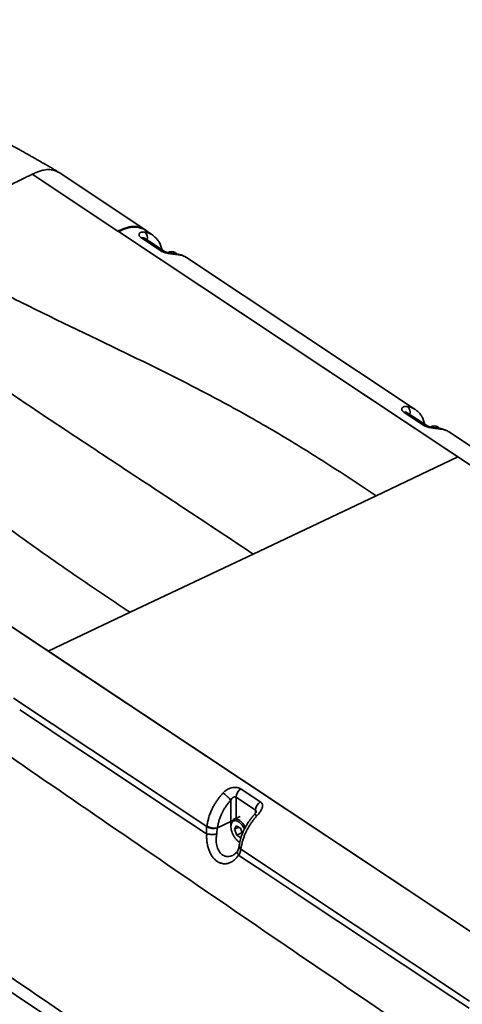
# Model space of a CAD drawing. Header units: millimetres. Extents: x 6316 to 18291, y -19059 to -9021.
# Tile 123 of 146: x 18119 to 18136, y -18615 to -18578. Entities that reach past the tile are written whole.
import ezdxf

# ---------------------------------------------------------------- set-up
doc = ezdxf.new("R2010")
doc.units = ezdxf.units.MM
doc.header["$LTSCALE"] = 10
doc.layers.add('1轮廓实线层', color=7, linetype='Continuous', lineweight=18)

msp = doc.modelspace()

# ---------------------------------------------------------------- linework, layer by layer
at = {"layer": '1轮廓实线层', "color": 7, "linetype": 'Continuous', "lineweight": 35}
for p, q in [((18123.738, -18585.662), (18120.468, -18583.492)), ((18122.716, -18585.721), (18119.446, -18583.552)), ((18122.741, -18585.738), (18122.716, -18585.721)), ((18122.741, -18585.738), (18122.741, -18585.738)), ((18122.741, -18585.738), (18167.995, -18615.769)), ((18135.691, -18594.332), (18122.741, -18585.738)), ((18123.763, -18585.678), (18123.738, -18585.662)), ((18124.03, -18585.868), (18123.752, -18585.683)), ((18124.352, -18586.474), (18123.609, -18585.981)), ((18124.476, -18586.486), (18123.733, -18585.994)), ((18124.684, -18586.509), (18124.618, -18586.54)), ((18124.925, -18586.563), (18124.885, -18586.538)), ((18134.055, -18592.521), (18125.33, -18586.731)), ((18134.377, -18593.127), (18133.634, -18592.634)), ((18134.501, -18593.139), (18133.759, -18592.647)), ((18152.363, -18623.182), (18107.109, -18593.151)), ((18107.109, -18593.151), (18120.059, -18601.745)), ((18134.709, -18593.162), (18134.643, -18593.193)), ((18134.95, -18593.215), (18134.91, -18593.191)), ((18144.081, -18599.174), (18135.355, -18593.383)), ((18132.565, -18595.814), (18135.691, -18594.332)), ((18135.691, -18594.332), (18167.995, -18615.769)), ((18132.565, -18595.814), (18127.875, -18598.038)), ((18127.875, -18598.038), (18123.185, -18600.262)), ((18120.059, -18601.745), (18123.185, -18600.262)), ((18152.363, -18623.182), (18120.059, -18601.745)), ((18126.106, -18608.437), (18118.727, -18603.54)), ((18118.966, -18603.983), (18119.526, -18604.354)), ((18127.406, -18606.995), (18128.149, -18607.488)), ((18127.021, -18608.245), (18127.019, -18607.435)), ((18127.965, -18607.811), (18127.222, -18607.318)), ((18127.222, -18607.318), (18127.224, -18608.119)), ((18127.965, -18607.926), (18127.965, -18607.811)), ((18127.021, -18608.245), (18126.511, -18608.486)), ((18127.038, -18608.331), (18127.031, -18608.378)), ((18127.379, -18608.045), (18127.143, -18608.157)), ((18126.511, -18608.486), (18126.507, -18608.502)), ((18127.159, -18608.535), (18127.232, -18608.4)), ((18127.326, -18608.456), (18127.159, -18608.535)), ((18127.247, -18608.766), (18127.159, -18608.535)), ((18127.232, -18608.4), (18127.393, -18608.496)), ((18127.457, -18608.666), (18127.247, -18608.766)), ((18127.393, -18608.496), (18127.468, -18608.695)), ((18126.105, -18608.717), (18126.093, -18608.712)), ((18127.408, -18608.862), (18127.247, -18608.766)), ((18127.333, -18609.014), (18127.373, -18609.039)), ((18127.415, -18608.848), (18127.408, -18608.862)), ((18127.341, -18609.176), (18127.338, -18609.191)), ((18136.132, -18615.09), (18127.405, -18609.3)), ((18127.332, -18609.534), (18127.321, -18609.523)), ((18130.547, -18611.668), (18131.107, -18612.039))]:
    msp.add_line(p, q, dxfattribs=at)
at = {"layer": '1轮廓实线层', "color": 7, "linetype": 'Continuous', "lineweight": 35, "flags": 128}
for points in [[(18124.925, -18586.563), (18124.952, -18586.581), (18124.969, -18586.594)], [(18124.964, -18586.595), (18124.999, -18586.604), (18125.033, -18586.622)], [(18134.95, -18593.215), (18134.977, -18593.234), (18134.994, -18593.246)], [(18134.989, -18593.248), (18135.025, -18593.257), (18135.059, -18593.274)], [(18126.093, -18608.712), (18124.751, -18607.821), (18123.424, -18606.941), (18122.113, -18606.071), (18120.814, -18605.209), (18119.526, -18604.354)], [(18106.291, -18606.555), (18107.984, -18607.679), (18109.671, -18608.798), (18111.355, -18609.916), (18113.042, -18611.035), (18114.736, -18612.159), (18116.439, -18613.29), (18118.158, -18614.43), (18119.494, -18615.317), (18120.843, -18616.212), (18122.207, -18617.117), (18123.588, -18618.034), (18124.686, -18618.762), (18125.797, -18619.499), (18126.921, -18620.245), (18128.059, -18621.001), (18129.036, -18621.649), (18130.023, -18622.304), (18131.023, -18622.968), (18132.035, -18623.639), (18133.061, -18624.32), (18134.1, -18625.01), (18135.154, -18625.709), (18136.133, -18626.359)], [(18127.07, -18608.229), (18127.044, -18608.236), (18127.021, -18608.245)], [(18127.541, -18608.533), (18127.516, -18608.483), (18127.486, -18608.432), (18127.453, -18608.385), (18127.418, -18608.342), (18127.381, -18608.305), (18127.343, -18608.272), (18127.305, -18608.246), (18127.267, -18608.227), (18127.23, -18608.214), (18127.194, -18608.208), (18127.161, -18608.21), (18127.13, -18608.219), (18127.103, -18608.235), (18127.079, -18608.258), (18127.059, -18608.287), (18127.044, -18608.322), (18127.034, -18608.362), (18127.028, -18608.407), (18127.028, -18608.456), (18127.032, -18608.508), (18127.042, -18608.561), (18127.056, -18608.616), (18127.075, -18608.672), (18127.098, -18608.726), (18127.124, -18608.779), (18127.154, -18608.83), (18127.187, -18608.877), (18127.222, -18608.919), (18127.259, -18608.957), (18127.297, -18608.99), (18127.335, -18609.016), (18127.369, -18609.033)], [(18127.038, -18608.331), (18127.044, -18608.298), (18127.057, -18608.257), (18127.074, -18608.222), (18127.095, -18608.193), (18127.12, -18608.17), (18127.149, -18608.154), (18127.182, -18608.145), (18127.216, -18608.143), (18127.253, -18608.148), (18127.292, -18608.16), (18127.331, -18608.179), (18127.371, -18608.205), (18127.411, -18608.237), (18127.45, -18608.274), (18127.488, -18608.317), (18127.523, -18608.364), (18127.557, -18608.414), (18127.58, -18608.456)], [(18128.025, -18608.017), (18127.994, -18607.998), (18127.968, -18607.985), (18127.946, -18607.977), (18127.931, -18607.975), (18127.921, -18607.979)], [(18127.365, -18609.048), (18127.343, -18609.024), (18127.334, -18609.015)], [(18130.547, -18611.668), (18129.463, -18610.949), (18128.392, -18610.238), (18127.332, -18609.534)], [(18136.118, -18615.365), (18135.092, -18614.684), (18134.078, -18614.011), (18133.076, -18613.346), (18132.086, -18612.689), (18131.107, -18612.039)]]:
    msp.add_lwpolyline(points, dxfattribs=at)
at = {"layer": '1轮廓实线层', "color": 7, "linetype": 'Continuous', "lineweight": 35}
for centre, radius, start, end in [((18123.539, -18585.992), 0.304, 346.9889, 50.1427), ((18123.658, -18586.118), 0.145, 58.8595, 109.8642), ((18124.401, -18586.61), 0.145, 58.8228, 109.8661), ((18124.756, -18586.759), 0.261, 39.9755, 106.2255), ((18133.564, -18592.645), 0.304, 346.9889, 50.1427), ((18133.684, -18592.771), 0.145, 58.8595, 109.8643), ((18134.426, -18593.263), 0.145, 58.8228, 109.8661), ((18134.782, -18593.412), 0.261, 39.9755, 106.2255), ((18126.022, -18608.189), 1.251, 37.1033, 55.7773), ((18127.635, -18607.339), 0.413, 123.5788, 177.0362), ((18128.377, -18607.832), 0.413, 123.5788, 177.0362), ((18127.933, -18608.238), 0.912, 180.4245, 188.7579), ((18126.392, -18607.935), 0.578, 240.345, 281.4887), ((18126.4, -18607.935), 0.562, 238.8777, 281.3689), ((18127.454, -18609.195), 0.116, 178.4244, 245.2735), ((18127.453, -18609.176), 0.111, 179.6917, 247.1029)]:
    msp.add_arc(centre, radius, start, end, dxfattribs=at)
for points, knots in [([(18120.466, -18583.491), (18120.422, -18583.461), (18120.325, -18583.397), (18120.181, -18583.311), (18120.04, -18583.23), (18119.916, -18583.16), (18119.807, -18583.099), (18119.715, -18583.046), (18119.64, -18583.004), (18119.583, -18582.971), (18119.542, -18582.948), (18119.511, -18582.93), (18119.479, -18582.912), (18119.433, -18582.886), (18119.368, -18582.848), (18119.287, -18582.801), (18119.189, -18582.746), (18119.077, -18582.682), (18118.952, -18582.613), (18118.823, -18582.541), (18118.695, -18582.472), (18118.553, -18582.398), (18118.401, -18582.319), (18118.238, -18582.238), (18118.083, -18582.164), (18117.94, -18582.097), (18117.82, -18582.043), (18117.723, -18582.001), (18117.644, -18581.967), (18117.56, -18581.931), (18117.464, -18581.891), (18117.357, -18581.848), (18117.241, -18581.802), (18117.119, -18581.754), (18116.995, -18581.707), (18116.87, -18581.662), (18116.748, -18581.618), (18116.631, -18581.577), (18116.529, -18581.542), (18116.436, -18581.511), (18116.345, -18581.481), (18116.246, -18581.448), (18116.147, -18581.417), (18116.056, -18581.388), (18115.967, -18581.36), (18115.874, -18581.331), (18115.769, -18581.299), (18115.661, -18581.267), (18115.551, -18581.235), (18115.446, -18581.204), (18115.338, -18581.173), (18115.237, -18581.144), (18115.143, -18581.117), (18115.056, -18581.093), (18114.969, -18581.069), (18114.894, -18581.048), (18114.834, -18581.032), (18114.783, -18581.018), (18114.728, -18581.003), (18114.66, -18580.984), (18114.58, -18580.963), (18114.492, -18580.939), (18114.408, -18580.917), (18114.337, -18580.898), (18114.28, -18580.883), (18114.227, -18580.869), (18114.127, -18580.843), (18113.987, -18580.806), (18113.81, -18580.76), (18113.646, -18580.718), (18113.481, -18580.676), (18113.319, -18580.634), (18113.187, -18580.601), (18113.087, -18580.575), (18113.015, -18580.557), (18112.942, -18580.538), (18112.872, -18580.521), (18112.813, -18580.506), (18112.763, -18580.493), (18112.709, -18580.479), (18112.643, -18580.463), (18112.565, -18580.443), (18112.482, -18580.422), (18112.399, -18580.401), (18112.291, -18580.373), (18112.145, -18580.336), (18111.965, -18580.289), (18111.779, -18580.241), (18111.619, -18580.199), (18111.477, -18580.162), (18111.35, -18580.128), (18111.217, -18580.093), (18111.084, -18580.057), (18110.952, -18580.021), (18110.823, -18579.985), (18110.695, -18579.949), (18110.574, -18579.915), (18110.455, -18579.881), (18110.337, -18579.848), (18110.214, -18579.811), (18110.093, -18579.775), (18109.967, -18579.737), (18109.837, -18579.698), (18109.702, -18579.656), (18109.567, -18579.613), (18109.431, -18579.569), (18109.295, -18579.524), (18109.164, -18579.48), (18109.048, -18579.44), (18108.951, -18579.406), (18108.866, -18579.376), (18108.779, -18579.345), (18108.682, -18579.309), (18108.577, -18579.27), (18108.466, -18579.228), (18108.358, -18579.187), (18108.254, -18579.146), (18108.16, -18579.108), (18108.074, -18579.072), (18108.001, -18579.042), (18107.945, -18579.019), (18107.9, -18578.999), (18107.85, -18578.978), (18107.784, -18578.949), (18107.698, -18578.911), (18107.598, -18578.865), (18107.495, -18578.817), (18107.392, -18578.768), (18107.297, -18578.722), (18107.211, -18578.679), (18107.134, -18578.64), (18107.06, -18578.601), (18106.988, -18578.563), (18106.914, -18578.523), (18106.837, -18578.481), (18106.757, -18578.436), (18106.67, -18578.387), (18106.581, -18578.336), (18106.498, -18578.287), (18106.42, -18578.24), (18106.348, -18578.196), (18106.282, -18578.155), (18106.228, -18578.121), (18106.182, -18578.092), (18106.137, -18578.063), (18106.092, -18578.034), (18106.049, -18578.005), (18106.013, -18577.982), (18105.983, -18577.962), (18105.952, -18577.941), (18105.911, -18577.913), (18105.859, -18577.878), (18105.79, -18577.831), (18105.7, -18577.771), (18105.612, -18577.71), (18105.554, -18577.671), (18105.534, -18577.657)], [0, 0, 0, 0, 0.010552, 0.022722, 0.033545, 0.043107, 0.051438, 0.058544, 0.064424, 0.068561, 0.071755, 0.074002, 0.075679, 0.07953, 0.084487, 0.090557, 0.097745, 0.106055, 0.11531, 0.124831, 0.134005, 0.142829, 0.154825, 0.166097, 0.176645, 0.186422, 0.195067, 0.200499, 0.205317, 0.210407, 0.216509, 0.223389, 0.230603, 0.238103, 0.24607, 0.253559, 0.26089, 0.268116, 0.274638, 0.279199, 0.284608, 0.290807, 0.296723, 0.30198, 0.306849, 0.312273, 0.318231, 0.325111, 0.331094, 0.337055, 0.343221, 0.349637, 0.354349, 0.359305, 0.364478, 0.369108, 0.372113, 0.374628, 0.377651, 0.381521, 0.386132, 0.391202, 0.396293, 0.400316, 0.403223, 0.405935, 0.409283, 0.42013, 0.429488, 0.43902, 0.447767, 0.457146, 0.466291, 0.469944, 0.473964, 0.478342, 0.482386, 0.485663, 0.488194, 0.490933, 0.494773, 0.499264, 0.504027, 0.508938, 0.513193, 0.522234, 0.533799, 0.543752, 0.553893, 0.561073, 0.568157, 0.575739, 0.583977, 0.591119, 0.598689, 0.606344, 0.613671, 0.61998, 0.627287, 0.63438, 0.641944, 0.649102, 0.65708, 0.665383, 0.673801, 0.682276, 0.690776, 0.699277, 0.706914, 0.712684, 0.717746, 0.723446, 0.729932, 0.737102, 0.744709, 0.752747, 0.759434, 0.766379, 0.772675, 0.777784, 0.781862, 0.784731, 0.787861, 0.793254, 0.800024, 0.808006, 0.817056, 0.825061, 0.833209, 0.840945, 0.847713, 0.853551, 0.860661, 0.867382, 0.873943, 0.882113, 0.890155, 0.898787, 0.908508, 0.915059, 0.923344, 0.931439, 0.936213, 0.941541, 0.946741, 0.951806, 0.956831, 0.961135, 0.963299, 0.965992, 0.969486, 0.973788, 0.978904, 0.986448, 0.995271, 1, 1, 1, 1]), ([(18120.465, -18583.492), (18120.453, -18583.484), (18120.412, -18583.455), (18120.332, -18583.42), (18120.228, -18583.39), (18120.119, -18583.375), (18120.005, -18583.374), (18119.879, -18583.39), (18119.741, -18583.425), (18119.592, -18583.483), (18119.494, -18583.529), (18119.446, -18583.552)], [0, 0, 0, 0, 0.048645, 0.161864, 0.275075, 0.387057, 0.496746, 0.603395, 0.740338, 0.871898, 1, 1, 1, 1]), ([(18119.446, -18583.552), (18119.383, -18583.582), (18119.254, -18583.643), (18119.056, -18583.739), (18118.847, -18583.843), (18118.624, -18583.959), (18118.385, -18584.085), (18118.132, -18584.223), (18117.865, -18584.37), (18117.582, -18584.527), (18117.286, -18584.69), (18116.982, -18584.858), (18116.763, -18584.977), (18116.647, -18585.039), (18116.631, -18585.047)], [0, 0, 0, 0, 0.067257, 0.136943, 0.210799, 0.289877, 0.37462, 0.464933, 0.56026, 0.659673, 0.766867, 0.87556, 0.983973, 1, 1, 1, 1]), ([(18123.737, -18585.663), (18123.731, -18585.659), (18123.691, -18585.627), (18123.603, -18585.59), (18123.473, -18585.553), (18123.332, -18585.541), (18123.183, -18585.553), (18123.03, -18585.589), (18122.873, -18585.647), (18122.769, -18585.697), (18122.716, -18585.721)], [0, 0, 0, 0, 0.022112, 0.16298, 0.302902, 0.442912, 0.583523, 0.72205, 0.860482, 1, 1, 1, 1]), ([(18123.852, -18585.75), (18123.851, -18585.749), (18123.821, -18585.714), (18123.746, -18585.665), (18123.639, -18585.61), (18123.531, -18585.578), (18123.428, -18585.563), (18123.32, -18585.56), (18123.227, -18585.569), (18123.151, -18585.584), (18123.094, -18585.597), (18123.036, -18585.614), (18122.978, -18585.635), (18122.919, -18585.658), (18122.863, -18585.681), (18122.803, -18585.709), (18122.764, -18585.727), (18122.741, -18585.738)], [0, 0, 0, 0, 0.0028121, 0.1279982, 0.2535991, 0.3472547, 0.4406574, 0.5349631, 0.6285997, 0.6740059, 0.7199401, 0.7665046, 0.813798, 0.8585137, 0.9066272, 0.9460238, 1, 1, 1, 1]), ([(18122.741, -18585.738), (18122.789, -18585.716), (18122.884, -18585.671), (18123.028, -18585.616), (18123.172, -18585.579), (18123.299, -18585.565), (18123.408, -18585.568), (18123.5, -18585.58), (18123.589, -18585.603), (18123.672, -18585.637), (18123.726, -18585.664), (18123.75, -18585.683), (18123.752, -18585.684)], [0, 0, 0, 0, 0.127696, 0.255903, 0.387378, 0.520809, 0.614479, 0.708153, 0.804543, 0.900932, 0.994269, 1, 1, 1, 1]), ([(18123.609, -18585.981), (18123.597, -18585.972), (18123.571, -18585.954), (18123.551, -18585.931), (18123.534, -18585.906), (18123.523, -18585.879), (18123.521, -18585.844), (18123.533, -18585.814), (18123.556, -18585.788), (18123.591, -18585.769), (18123.633, -18585.758), (18123.681, -18585.754), (18123.716, -18585.757), (18123.734, -18585.759)], [0, 0, 0, 0, 0.079365, 0.15875, 0.183798, 0.280025, 0.376347, 0.478668, 0.581082, 0.68827, 0.79552, 0.897745, 1, 1, 1, 1]), ([(18123.734, -18585.759), (18123.763, -18585.764), (18123.822, -18585.774), (18123.905, -18585.802), (18123.975, -18585.833), (18124.014, -18585.859), (18124.03, -18585.869)], [0, 0, 0, 0, 0.271431, 0.544629, 0.82343, 1, 1, 1, 1]), ([(18123.734, -18585.994), (18123.732, -18585.992), (18123.727, -18585.989), (18123.724, -18585.987), (18123.725, -18585.987), (18123.725, -18585.987)], [0, 0, 0, 0, 0.357371, 0.89409, 1, 1, 1, 1]), ([(18124.398, -18586.435), (18124.393, -18586.414), (18124.381, -18586.367), (18124.358, -18586.295), (18124.327, -18586.22), (18124.292, -18586.151), (18124.252, -18586.085), (18124.207, -18586.026), (18124.157, -18585.971), (18124.103, -18585.922), (18124.06, -18585.887), (18124.035, -18585.872), (18124.03, -18585.869)], [0, 0, 0, 0, 0.094857, 0.211228, 0.322089, 0.441047, 0.543997, 0.653945, 0.75982, 0.866907, 0.974797, 1, 1, 1, 1]), ([(18125.033, -18586.622), (18125.011, -18586.619), (18124.967, -18586.613), (18124.89, -18586.604), (18124.806, -18586.595), (18124.721, -18586.585), (18124.637, -18586.572), (18124.56, -18586.557), (18124.488, -18586.537), (18124.43, -18586.516), (18124.385, -18586.495), (18124.363, -18586.481), (18124.352, -18586.474)], [0, 0, 0, 0, 0.121075, 0.244481, 0.362433, 0.48352, 0.584757, 0.689047, 0.780784, 0.875867, 0.937349, 1, 1, 1, 1]), ([(18124.964, -18586.595), (18124.962, -18586.595), (18124.947, -18586.593), (18124.914, -18586.589), (18124.868, -18586.583), (18124.82, -18586.576), (18124.771, -18586.569), (18124.722, -18586.562), (18124.675, -18586.553), (18124.632, -18586.544), (18124.592, -18586.534), (18124.557, -18586.523), (18124.527, -18586.512), (18124.504, -18586.502), (18124.487, -18586.494), (18124.478, -18586.488), (18124.476, -18586.486), (18124.476, -18586.486)], [0, 0, 0, 0, 0.01636, 0.116333, 0.21882, 0.310266, 0.404153, 0.491296, 0.570537, 0.644733, 0.715242, 0.781097, 0.841366, 0.896884, 0.948977, 0.996873, 1, 1, 1, 1]), ([(18125.33, -18586.731), (18125.329, -18586.73), (18125.307, -18586.715), (18125.263, -18586.69), (18125.196, -18586.657), (18125.125, -18586.63), (18125.051, -18586.61), (18124.997, -18586.599), (18124.967, -18586.596), (18124.964, -18586.596)], [0, 0, 0, 0, 0.0134474, 0.2001762, 0.3908416, 0.5837028, 0.778913, 0.9758079, 1, 1, 1, 1]), ([(18125.33, -18586.731), (18125.308, -18586.717), (18125.261, -18586.688), (18125.186, -18586.657), (18125.109, -18586.634), (18125.059, -18586.626), (18125.033, -18586.622)], [0, 0, 0, 0, 0.250134, 0.531597, 0.765238, 1, 1, 1, 1]), ([(18116.449, -18587.089), (18116.797, -18587.279), (18117.494, -18587.659), (18118.555, -18588.205), (18119.622, -18588.737), (18120.692, -18589.258), (18121.755, -18589.769), (18122.807, -18590.273), (18123.842, -18590.775), (18124.866, -18591.282), (18125.881, -18591.8), (18126.885, -18592.332), (18127.875, -18592.88), (18128.846, -18593.443), (18129.797, -18594.02), (18130.731, -18594.609), (18131.652, -18595.209), (18132.26, -18595.612), (18132.565, -18595.814)], [0, 0, 0, 0, 0.062785, 0.125641, 0.188553, 0.251496, 0.314441, 0.376236, 0.437979, 0.499653, 0.561251, 0.624029, 0.686741, 0.749408, 0.812052, 0.874692, 0.937342, 1, 1, 1, 1]), ([(18127.875, -18598.038), (18127.003, -18597.46), (18125.26, -18596.304), (18123.081, -18594.87), (18121.338, -18593.721), (18120.031, -18592.854), (18118.724, -18591.977), (18117.516, -18591.155), (18116.406, -18590.386), (18115.396, -18589.673), (18114.386, -18588.947), (18113.713, -18588.451), (18113.377, -18588.203)], [0, 0, 0, 0, 0.180311, 0.360622, 0.450765, 0.540907, 0.631059, 0.72121, 0.790893, 0.860576, 0.930288, 1, 1, 1, 1]), ([(18123.185, -18600.262), (18122.882, -18600.061), (18122.275, -18599.658), (18121.372, -18599.052), (18120.482, -18598.443), (18119.611, -18597.831), (18118.765, -18597.218), (18117.944, -18596.603), (18117.149, -18595.986), (18116.372, -18595.362), (18115.606, -18594.726), (18114.849, -18594.078), (18114.098, -18593.417), (18113.352, -18592.748), (18112.608, -18592.07), (18111.86, -18591.384), (18111.106, -18590.691), (18110.592, -18590.222), (18110.336, -18589.988)], [0, 0, 0, 0, 0.062522, 0.125034, 0.187538, 0.250046, 0.312575, 0.374032, 0.435551, 0.497145, 0.558815, 0.621816, 0.684871, 0.747954, 0.811034, 0.874084, 0.937077, 1, 1, 1, 1]), ([(18133.634, -18592.634), (18133.622, -18592.625), (18133.597, -18592.607), (18133.576, -18592.584), (18133.559, -18592.559), (18133.548, -18592.532), (18133.546, -18592.497), (18133.558, -18592.467), (18133.582, -18592.441), (18133.616, -18592.422), (18133.659, -18592.411), (18133.706, -18592.407), (18133.741, -18592.41), (18133.759, -18592.412)], [0, 0, 0, 0, 0.079365, 0.15875, 0.183798, 0.280025, 0.376347, 0.478668, 0.581082, 0.68827, 0.79552, 0.897745, 1, 1, 1, 1]), ([(18133.759, -18592.412), (18133.788, -18592.417), (18133.847, -18592.427), (18133.93, -18592.455), (18134, -18592.486), (18134.04, -18592.512), (18134.055, -18592.522)], [0, 0, 0, 0, 0.271648, 0.545064, 0.824087, 1, 1, 1, 1]), ([(18134.423, -18593.088), (18134.418, -18593.067), (18134.406, -18593.02), (18134.383, -18592.948), (18134.353, -18592.873), (18134.318, -18592.803), (18134.277, -18592.738), (18134.232, -18592.679), (18134.182, -18592.624), (18134.128, -18592.574), (18134.085, -18592.54), (18134.06, -18592.524), (18134.055, -18592.521)], [0, 0, 0, 0, 0.094858, 0.211229, 0.322091, 0.441049, 0.543998, 0.653946, 0.759821, 0.866908, 0.974798, 1, 1, 1, 1]), ([(18133.759, -18592.647), (18133.757, -18592.645), (18133.752, -18592.642), (18133.75, -18592.64), (18133.75, -18592.64), (18133.75, -18592.64)], [0, 0, 0, 0, 0.357372, 0.89409, 1, 1, 1, 1]), ([(18135.059, -18593.274), (18135.037, -18593.272), (18134.992, -18593.266), (18134.915, -18593.257), (18134.831, -18593.248), (18134.747, -18593.238), (18134.663, -18593.225), (18134.586, -18593.21), (18134.513, -18593.19), (18134.456, -18593.169), (18134.41, -18593.148), (18134.388, -18593.134), (18134.377, -18593.127)], [0, 0, 0, 0, 0.121075, 0.244481, 0.362433, 0.48352, 0.584757, 0.689047, 0.780784, 0.875867, 0.937349, 1, 1, 1, 1]), ([(18134.989, -18593.248), (18134.987, -18593.248), (18134.972, -18593.246), (18134.94, -18593.242), (18134.894, -18593.236), (18134.845, -18593.229), (18134.796, -18593.222), (18134.747, -18593.215), (18134.701, -18593.206), (18134.657, -18593.197), (18134.618, -18593.187), (18134.582, -18593.176), (18134.553, -18593.165), (18134.53, -18593.155), (18134.513, -18593.147), (18134.504, -18593.141), (18134.501, -18593.139), (18134.501, -18593.139)], [0, 0, 0, 0, 0.01636, 0.116333, 0.21882, 0.310266, 0.404153, 0.491295, 0.570537, 0.644733, 0.715242, 0.781097, 0.841366, 0.896884, 0.948977, 0.996873, 1, 1, 1, 1]), ([(18135.355, -18593.384), (18135.354, -18593.383), (18135.333, -18593.367), (18135.288, -18593.343), (18135.221, -18593.31), (18135.15, -18593.283), (18135.076, -18593.263), (18135.022, -18593.252), (18134.993, -18593.249), (18134.99, -18593.248)], [0, 0, 0, 0, 0.013448, 0.200176, 0.390842, 0.583703, 0.778913, 0.975807, 1, 1, 1, 1]), ([(18135.355, -18593.384), (18135.333, -18593.37), (18135.286, -18593.341), (18135.211, -18593.31), (18135.135, -18593.287), (18135.084, -18593.279), (18135.059, -18593.274)], [0, 0, 0, 0, 0.249535, 0.531222, 0.76505, 1, 1, 1, 1]), ([(18141.922, -18621.656), (18138.885, -18619.604), (18132.811, -18615.501), (18125.306, -18610.372), (18119.37, -18606.294), (18114.981, -18603.279), (18110.585, -18600.27), (18107.62, -18598.286), (18106.137, -18597.294)], [0, 0, 0, 0, 0.253594, 0.507199, 0.630403, 0.753608, 0.876808, 1, 1, 1, 1]), ([(18106.153, -18605.711), (18107.919, -18606.897), (18111.451, -18609.27), (18116.684, -18612.849), (18121.914, -18616.428), (18128.981, -18621.256), (18137.918, -18627.324), (18145.142, -18632.189), (18148.754, -18634.622)], [0, 0, 0, 0, 0.12348, 0.24697, 0.370463, 0.493953, 0.746981, 1, 1, 1, 1]), ([(18126.11, -18608.417), (18126.119, -18608.366), (18126.137, -18608.265), (18126.175, -18608.109), (18126.227, -18607.951), (18126.288, -18607.804), (18126.354, -18607.673), (18126.422, -18607.555), (18126.496, -18607.441), (18126.573, -18607.335), (18126.649, -18607.24), (18126.7, -18607.183), (18126.725, -18607.155)], [0, 0, 0, 0, 0.116494, 0.23287, 0.353111, 0.473333, 0.564436, 0.655547, 0.749398, 0.843254, 0.92144, 1, 1, 1, 1]), ([(18126.725, -18607.155), (18126.747, -18607.132), (18126.792, -18607.088), (18126.869, -18607.032), (18126.953, -18606.988), (18127.038, -18606.958), (18127.121, -18606.941), (18127.198, -18606.937), (18127.27, -18606.943), (18127.343, -18606.96), (18127.383, -18606.982), (18127.406, -18606.995)], [0, 0, 0, 0, 0.122312, 0.244558, 0.364169, 0.483669, 0.586516, 0.689254, 0.782726, 0.876119, 1, 1, 1, 1]), ([(18127.019, -18607.435), (18126.978, -18607.482), (18126.913, -18607.556), (18126.832, -18607.667), (18126.772, -18607.76), (18126.716, -18607.857), (18126.66, -18607.967), (18126.61, -18608.087), (18126.567, -18608.22), (18126.535, -18608.353), (18126.519, -18608.442), (18126.511, -18608.486)], [0, 0, 0, 0, 0.15548, 0.245126, 0.334767, 0.427019, 0.519261, 0.636801, 0.754367, 0.877114, 1, 1, 1, 1]), ([(18127.222, -18607.318), (18127.214, -18607.314), (18127.196, -18607.304), (18127.157, -18607.301), (18127.126, -18607.31), (18127.101, -18607.324), (18127.082, -18607.338), (18127.049, -18607.375), (18127.031, -18607.41), (18127.019, -18607.435)], [0, 0, 0, 0, 0.112798, 0.280169, 0.449507, 0.466921, 0.587704, 0.708843, 1, 1, 1, 1]), ([(18128.149, -18607.488), (18128.161, -18607.497), (18128.186, -18607.516), (18128.207, -18607.543), (18128.224, -18607.573), (18128.235, -18607.609), (18128.237, -18607.66), (18128.226, -18607.716), (18128.202, -18607.775), (18128.168, -18607.837), (18128.125, -18607.898), (18128.077, -18607.959), (18128.042, -18607.998), (18128.025, -18608.017)], [0, 0, 0, 0, 0.078148, 0.158754, 0.183802, 0.278337, 0.376359, 0.477307, 0.581094, 0.687207, 0.795527, 0.897067, 1, 1, 1, 1]), ([(18128, -18607.868), (18128, -18607.868), (18128, -18607.867), (18127.999, -18607.871), (18127.994, -18607.881), (18127.986, -18607.896), (18127.973, -18607.916), (18127.956, -18607.939), (18127.938, -18607.961), (18127.925, -18607.974), (18127.921, -18607.979)], [0, 0, 0, 0, 0.0231268, 0.1504321, 0.2762261, 0.4109166, 0.5598717, 0.725409, 0.9077038, 1, 1, 1, 1]), ([(18127.997, -18607.868), (18127.995, -18607.857), (18127.991, -18607.833), (18127.974, -18607.819), (18127.965, -18607.811)], [0, 0, 0, 0, 0.455713, 1, 1, 1, 1]), ([(18127.922, -18607.979), (18127.908, -18607.994), (18127.871, -18608.033), (18127.814, -18608.103), (18127.749, -18608.187), (18127.688, -18608.275), (18127.631, -18608.365), (18127.578, -18608.456), (18127.531, -18608.549), (18127.489, -18608.641), (18127.452, -18608.734), (18127.421, -18608.826), (18127.394, -18608.919), (18127.372, -18609.012), (18127.355, -18609.098), (18127.346, -18609.151), (18127.341, -18609.176)], [0, 0, 0, 0, 0.04298, 0.119647, 0.19644, 0.273432, 0.350379, 0.42667, 0.501809, 0.576276, 0.64954, 0.721593, 0.795411, 0.869314, 0.940623, 1, 1, 1, 1]), ([(18128.025, -18608.017), (18127.995, -18608.05), (18127.937, -18608.116), (18127.854, -18608.222), (18127.775, -18608.334), (18127.702, -18608.45), (18127.635, -18608.57), (18127.576, -18608.693), (18127.525, -18608.819), (18127.478, -18608.96), (18127.439, -18609.114), (18127.419, -18609.224), (18127.409, -18609.279)], [0, 0, 0, 0, 0.091129, 0.182259, 0.275892, 0.369519, 0.462379, 0.555232, 0.651285, 0.747347, 0.873188, 1, 1, 1, 1]), ([(18126.093, -18608.712), (18126.091, -18608.665), (18126.089, -18608.571), (18126.1, -18608.482), (18126.106, -18608.437)], [0, 0, 0, 0, 0.495234, 1, 1, 1, 1]), ([(18126.106, -18608.437), (18126.106, -18608.437), (18126.107, -18608.43), (18126.109, -18608.424), (18126.11, -18608.417)], [0, 0, 0, 0, 0.000369, 1, 1, 1, 1]), ([(18126.507, -18608.502), (18126.501, -18608.537), (18126.487, -18608.609), (18126.486, -18608.685), (18126.486, -18608.724)], [0, 0, 0, 0, 0.494305, 1, 1, 1, 1]), ([(18127.319, -18609.526), (18127.319, -18609.526), (18127.303, -18609.548), (18127.27, -18609.592), (18127.216, -18609.652), (18127.158, -18609.707), (18127.095, -18609.754), (18127.032, -18609.792), (18126.969, -18609.82), (18126.906, -18609.84), (18126.841, -18609.851), (18126.772, -18609.854), (18126.7, -18609.846), (18126.614, -18609.823), (18126.519, -18609.776), (18126.42, -18609.7), (18126.33, -18609.6), (18126.253, -18609.481), (18126.19, -18609.344), (18126.142, -18609.193), (18126.111, -18609.029), (18126.101, -18608.892), (18126.101, -18608.789), (18126.103, -18608.743), (18126.105, -18608.72), (18126.105, -18608.72)], [0, 0, 0, 0, 0.000003, 0.037632, 0.076727, 0.115819, 0.156221, 0.196619, 0.232661, 0.2687, 0.305983, 0.343264, 0.385638, 0.428559, 0.490812, 0.554924, 0.617154, 0.681178, 0.744501, 0.809508, 0.876516, 0.945227, 0.972562, 0.999997, 1, 1, 1, 1]), ([(18126.105, -18608.72), (18126.105, -18608.72), (18126.105, -18608.719), (18126.105, -18608.718), (18126.105, -18608.717)], [0, 0, 0, 0, 0.002836, 1, 1, 1, 1]), ([(18126.105, -18608.717), (18126.117, -18608.719), (18126.141, -18608.722), (18126.183, -18608.727), (18126.228, -18608.73), (18126.275, -18608.732), (18126.324, -18608.732), (18126.372, -18608.732), (18126.419, -18608.73), (18126.456, -18608.727), (18126.477, -18608.725), (18126.485, -18608.724), (18126.486, -18608.724)], [0, 0, 0, 0, 0.114511, 0.232347, 0.346858, 0.464679, 0.579391, 0.697394, 0.812764, 0.931436, 0.993601, 1, 1, 1, 1]), ([(18126.486, -18608.724), (18126.482, -18608.745), (18126.475, -18608.786), (18126.466, -18608.87), (18126.463, -18608.975), (18126.475, -18609.096), (18126.5, -18609.209), (18126.538, -18609.309), (18126.588, -18609.397), (18126.648, -18609.47), (18126.719, -18609.526), (18126.788, -18609.559), (18126.852, -18609.575), (18126.922, -18609.581), (18127.005, -18609.572), (18127.066, -18609.546), (18127.095, -18609.533)], [0, 0, 0, 0, 0.042788, 0.085786, 0.170638, 0.257484, 0.336224, 0.417029, 0.493158, 0.571612, 0.647184, 0.725272, 0.776951, 0.829373, 0.918284, 1, 1, 1, 1]), ([(18127.291, -18609.351), (18127.288, -18609.356), (18127.273, -18609.378), (18127.247, -18609.41), (18127.213, -18609.448), (18127.179, -18609.48), (18127.145, -18609.506), (18127.117, -18609.524), (18127.101, -18609.531), (18127.095, -18609.534)], [0, 0, 0, 0, 0.0550795, 0.2351326, 0.3972813, 0.5656183, 0.7359156, 0.9071875, 1, 1, 1, 1]), ([(18127.321, -18609.523), (18127.313, -18609.512), (18127.298, -18609.49), (18127.283, -18609.457), (18127.275, -18609.424), (18127.275, -18609.395), (18127.278, -18609.374), (18127.284, -18609.365), (18127.285, -18609.363)], [0, 0, 0, 0, 0.189943, 0.385401, 0.575342, 0.770773, 0.961089, 1, 1, 1, 1]), ([(18127.338, -18609.192), (18127.338, -18609.194), (18127.334, -18609.215), (18127.325, -18609.254), (18127.309, -18609.303), (18127.296, -18609.34), (18127.287, -18609.357), (18127.284, -18609.363)], [0, 0, 0, 0, 0.030778, 0.321907, 0.604059, 0.881184, 1, 1, 1, 1]), ([(18127.405, -18609.3), (18127.396, -18609.341), (18127.378, -18609.425), (18127.348, -18609.498), (18127.332, -18609.534)], [0, 0, 0, 0, 0.495253, 1, 1, 1, 1]), ([(18127.409, -18609.279), (18127.408, -18609.286), (18127.407, -18609.293), (18127.405, -18609.3), (18127.405, -18609.3)], [0, 0, 0, 0, 0.999631, 1, 1, 1, 1]), ([(18127.321, -18609.523), (18127.32, -18609.524), (18127.32, -18609.525), (18127.319, -18609.526), (18127.319, -18609.526)], [0, 0, 0, 0, 0.997316, 1, 1, 1, 1])]:
    msp.add_open_spline(points, degree=3, knots=knots, dxfattribs=at)

doc.saveas('drawing.dxf')
